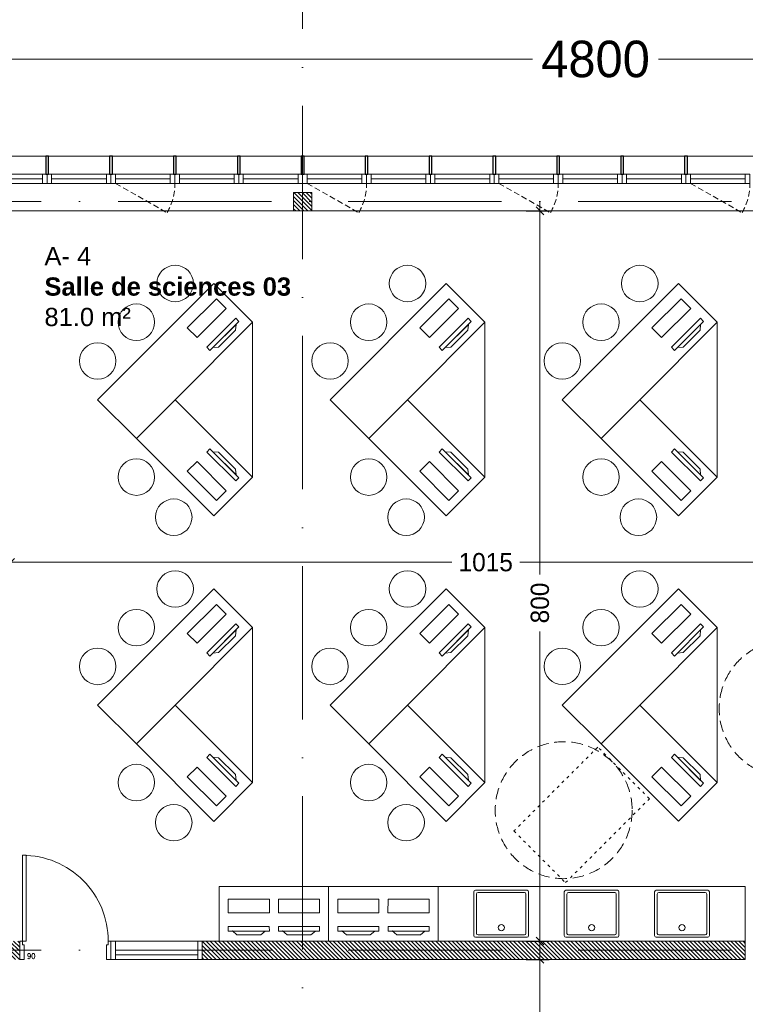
# Model space of a CAD drawing. Header units: centimetres. Extents: x 100159 to 225226, y -81380 to -23241.
# Tile 27 of 139: x 201750 to 202545, y -65654 to -64575. Entities that reach past the tile are written whole.
import ezdxf
from ezdxf.xclip import XClip

# ---------------------------------------------------------------- set-up
doc = ezdxf.new("R2010")
doc.units = ezdxf.units.CM
doc.header["$XCLIPFRAME"] = 2
for name, pattern in [('ACAD_ISO03W100', [30, 12, -18]), ('ACAD_ISO10W100', [18, 12, -3, 0, -3]), ('CACHE', [9.525, 6.35, -3.175]), ('CACHEX2', [19.05, 12.7, -6.35])]:
    doc.linetypes.add(name, pattern=pattern)
doc.layers.get('0').update_dxf_attribs({"lineweight": 5})
for name, color, linetype, lineweight in [('10', 252, 'Continuous', 5), ('17', 6, 'Continuous', 5), ('40', 8, 'CACHEX2', 5), ('DDL- MENUISERIES INT', 51, 'Continuous', 5), ('DDL- STRUCTURE', 5, 'Continuous', 5), ('DDL-HAB-COTES', 161, 'Continuous', 9), ('DDL-HAB-MOBILIER', 252, 'Continuous', 9), ('DDL-HAB-PMR', 251, 'Continuous', 9), ('DDL-HACHURES POCHAGE GRIS', 251, 'Continuous', 5), ('DDL-TRAIT AXES', 1, 'ACAD_ISO10W100', 5)]:
    doc.layers.add(name, color=color, linetype=linetype, lineweight=lineweight)
for name, color, linetype in [('23', 63, 'Continuous'), ('44', 7, 'Continuous'), ('DDL-PLAN MASSE PAYSAGE', 7, 'Continuous'), ('DDL-TEXTE 01', 7, 'Continuous')]:
    doc.layers.add(name, color=color, linetype=linetype)
doc.layers.add('GEL', color=113, linetype='Continuous', plot=False)
doc.styles.add('Century Gothic', font='GOTHIC.TTF')
doc.styles.add('COTA', font='romans.shx', dxfattribs={"width": 0.8})
doc.styles.get("Standard").update_dxf_attribs({"font": 'arial.ttf'})
doc.dimstyles.new('C100 cm', dxfattribs={"dimscale": 100, "dimtxt": 0.2, "dimasz": 0.085, "dimexe": 0.1, "dimexo": 0.0625, "dimgap": 0.09, "dimtad": 0, "dimdec": 0, "dimzin": 0, "dimdsep": 46, "dimtxsty": 'Century Gothic', "dimblk": 'OBLIQUE', "dimcen": 0.09, "dimdle": 0.1, "dimclrd": 256, "dimclrt": 256, "dimadec": 0, "dimazin": 0, "dimtfac": 1, "dimtdec": 0, "dimtofl": 0, "dimtmove": 2, "dimatfit": 2, "dimfxl": 0.15, "dimfxlon": 1, "dimtolj": 1, "dimtzin": 0, "dimlwd": -1, "dimarcsym": 0})
doc.dimstyles.new('portes', dxfattribs={"dimtxt": 6, "dimasz": 2.5, "dimexe": 1.25, "dimexo": 0.625, "dimtad": 1, "dimjust": 1, "dimtxsty": 'COTA', "dimblk": 'NONE', "dimcen": 2.5, "dimse1": 1, "dimse2": 1, "dimsd1": 1, "dimsd2": 1, "dimadec": 0, "dimazin": 0, "dimtfac": 1, "dimtix": 1, "dimtofl": 0, "dimtmove": 0, "dimatfit": 0, "dimldrblk": 'NONE', "dimfxl": 1, "dimarcsym": 0})

# ---------------------------------------------------------------- blocks, each defined once
blk = doc.blocks.new('A$C6C21683D')
blk.add_lwpolyline([(0, 0), (70, 0), (70, 10), (0, 10)], close=True)
for points in [[(5, 0), (65, 0), (65, 10), (5, 10), (5, 0)], [(5, 5), (65, 5)]]:
    blk.add_lwpolyline(points)
blk = doc.blocks.new('A$C7FA553E3')
blk.add_lwpolyline([(0, 32), (70, 32), (70, 42), (0, 42)], close=True)
for points in [[(5, 32), (65, 32), (65, 42), (5, 42), (5, 32)], [(5, 37), (65, 37)]]:
    blk.add_lwpolyline(points)
at = {"linetype": 'CACHE'}
blk.add_lwpolyline([(5, 32), (61.5, 0)], dxfattribs=at)
blk.add_arc((6, 32), 64, 330.0443, 0.0023, dxfattribs=at)
blk = doc.blocks.new('*D187')
at = {"layer": 'Defpoints', "color": 0, "transparency": 16777216}
for p in [(5, 0), (95, 0), (95, 0)]:
    blk.add_point(p, dxfattribs=at)
at = {"layer": 'GEL', "color": 0, "transparency": 16777216, "insert": (12.6, 3.6), "char_height": 6, "attachment_point": 5, "style": 'COTA'}
blk.add_mtext('90', dxfattribs=at)
blk = doc.blocks.new('_None')
blk = doc.blocks.new('*U219')
for p, q in [((20, -550), (0, -550)), ((10, -645), (10, -555)), ((15, -645), (15, -555)), ((0, -650), (20, -650))]:
    blk.add_line(p, q)
blk.add_lwpolyline([(20, -550), (0, -550), (0, -650), (20, -650)], close=True)
for points in [[(0, -555), (0, -550), (20, -550), (20, -555), (0, -555)], [(0, -650), (0, -645), (20, -645), (20, -650), (0, -650)]]:
    blk.add_lwpolyline(points)
blk = doc.blocks.new('_Oblique')
at = {"color": 0, "linetype": 'ByBlock', "lineweight": -2}
blk.add_line((-0.5, -0.5), (0.5, 0.5), dxfattribs=at)
blk = doc.blocks.new('*D252')
at = {"layer": 'DDL-HAB-COTES', "transparency": 16777216}
for p, q in [((202320.1, -65594.3), (202320.1, -65707.7)), ((202320.1, -65874.4), (202320.1, -65770.3))]:
    blk.add_line(p, q, dxfattribs=at)
at = {"layer": 'DDL-HAB-COTES', "color": 0, "lineweight": -2, "transparency": 16777216}
for p, q in [((202305.1, -65604.3), (202330.1, -65604.3)), ((202305.1, -65864.4), (202330.1, -65864.4))]:
    blk.add_line(p, q, dxfattribs=at)
at = {"layer": 'Defpoints', "color": 0, "transparency": 16777216}
for p in [(202211.9, -65604.3), (202320.1, -65604.3), (202211.8, -65864.4)]:
    blk.add_point(p, dxfattribs=at)
at = {"layer": 'DDL-HAB-COTES', "transparency": 16777216, "xscale": 8.5, "yscale": 8.5, "zscale": 8.5}
for p, rotation in [((202320.1, -65604.3), 90), ((202320.1, -65864.4), 270)]:
    blk.add_blockref('_Oblique', p, dxfattribs=dict(at, rotation=rotation))
at = {"layer": 'DDL-HAB-COTES', "lineweight": -3, "transparency": 16777216, "insert": (202320.1, -65739), "char_height": 20, "attachment_point": 5, "rotation": 90, "style": 'Century Gothic'}
blk.add_mtext('\\A1;260', dxfattribs=at)
blk = doc.blocks.new('*D253')
at = {"layer": 'DDL-HAB-COTES', "transparency": 16777216}
for p, q in [((202320.1, -64774.3), (202320.1, -65182.7)), ((202320.1, -65594.3), (202320.1, -65245.2))]:
    blk.add_line(p, q, dxfattribs=at)
at = {"layer": 'DDL-HAB-COTES', "color": 0, "lineweight": -2, "transparency": 16777216}
for p, q in [((202305.1, -64784.3), (202330.1, -64784.3)), ((202305.1, -65584.3), (202330.1, -65584.3))]:
    blk.add_line(p, q, dxfattribs=at)
at = {"layer": 'Defpoints', "color": 0, "transparency": 16777216}
for p in [(202141.8, -64784.3), (202320.1, -64784.3), (202141.8, -65584.3)]:
    blk.add_point(p, dxfattribs=at)
at = {"layer": 'DDL-HAB-COTES', "transparency": 16777216, "xscale": 8.5, "yscale": 8.5, "zscale": 8.5}
for p, rotation in [((202320.1, -64784.3), 90), ((202320.1, -65584.3), 270)]:
    blk.add_blockref('_Oblique', p, dxfattribs=dict(at, rotation=rotation))
at = {"layer": 'DDL-HAB-COTES', "lineweight": -3, "transparency": 16777216, "insert": (202320.1, -65213.9), "char_height": 20, "attachment_point": 5, "rotation": 90, "style": 'Century Gothic'}
blk.add_mtext('\\A1;800', dxfattribs=at)
blk = doc.blocks.new('A$C19797035')
at = {"linetype": 'Continuous'}
for points in [[(54.3, 32.9), (52.5, 28.2), (10.3, 43.6), (12, 48.3)], [(46.7, 39.9), (50, 34.4), (16.2, 46.7), (22.3, 48.8)], [(42.3, 0), (0, 15.4), (5.1, 29.5), (47.4, 14.1)]]:
    blk.add_lwpolyline(points, close=True, dxfattribs=at)
blk = doc.blocks.new('paillasse tri')
at = {"layer": 'DDL-HAB-MOBILIER', "linetype": 'Continuous'}
for points in [[(201884.4, -65299), (201842, -65256.6), (201969.3, -65129.3), (202011.7, -65171.7), (201926.9, -65256.6)], [(201884.4, -65299), (201926.9, -65256.6), (202011.7, -65341.4), (201969.3, -65383.9), (201884.4, -65299)]]:
    blk.add_lwpolyline(points, close=True, dxfattribs=at)
blk.add_lwpolyline([(202011.7, -65171.7), (202011.7, -65341.4)], dxfattribs=at)
for centre in [(201926.9, -65129.3), (201884.4, -65171.7), (201842, -65214.2), (201884.4, -65341.4), (201925.4, -65385.3)]:
    blk.add_circle(centre, 20, dxfattribs=at)
at = {"layer": 'DDL-HAB-MOBILIER', "rotation": 244.999999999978}
blk.add_blockref('A$C19797035', (201958.1, -65139.7), dxfattribs=at)
at = {"layer": 'DDL-HAB-MOBILIER', "xscale": -1, "rotation": 295.0000000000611}
blk.add_blockref('A$C19797035', (201958.1, -65373.4), dxfattribs=at)
blk = doc.blocks.new('cuv70')
for p, q in [((0, 58), (0, 2)), ((2, 60), (68, 60)), ((3.4, 55.1), (3.4, 4.9)), ((64.6, 57.1), (5.4, 57.1)), ((66.6, 4.9), (66.6, 55.1)), ((70, 58), (70, 2)), ((2, 0), (68, 0)), ((64.6, 2.9), (5.4, 2.9))]:
    blk.add_line(p, q)
blk.add_circle((35, 12.2), 4.05)
for centre, start, end in [((2, 58), 90, 180), ((5.4, 55.1), 90, 180), ((64.6, 55.1), 0, 90), ((68, 58), 0, 90), ((2, 2), 180, 270), ((5.4, 4.9), 180, 270), ((64.6, 4.9), 270, 0), ((68, 2), 270, 0)]:
    blk.add_arc(centre, 2, start, end)
blk = doc.blocks.new('bloc 2 postes info')
at = {"layer": 'DDL-HAB-MOBILIER', "linetype": 'Continuous'}
blk.add_lwpolyline([(200800.7, -66224.9), (200920.7, -66224.9), (200920.7, -66164.9), (200800.7, -66164.9)], close=True, dxfattribs=at)
at = {"layer": 'DDL-HAB-MOBILIER', "rotation": 19.99999999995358}
for p in [(200816, -66225.4), (200871, -66225.4)]:
    blk.add_blockref('A$C19797035', p, dxfattribs=at)
blk = doc.blocks.new('*U19')
at = {"linetype": 'ACAD_ISO03W100', "lineweight": 20, "ltscale": 0.25}
blk.add_lwpolyline([(-60, 0), (20, 0), (20, 130), (-60, 130)], close=True, dxfattribs=at)
blk = doc.blocks.new('paillasse triangulaire PMR')
at = {"layer": 'DDL-HAB-MOBILIER', "linetype": 'Continuous'}
for points in [[(202387, -65633.6), (202344.6, -65591.1), (202471.9, -65463.9), (202514.3, -65506.3), (202429.5, -65591.1)], [(202387, -65633.6), (202429.5, -65591.1), (202514.3, -65676), (202471.9, -65718.4), (202387, -65633.6)]]:
    blk.add_lwpolyline(points, close=True, dxfattribs=at)
blk.add_lwpolyline([(202514.3, -65506.3), (202514.3, -65676)], dxfattribs=at)
for centre in [(202429.5, -65463.9), (202387, -65506.3), (202344.6, -65548.7)]:
    blk.add_circle(centre, 20, dxfattribs=at)
at = {"layer": 'DDL-HAB-MOBILIER', "rotation": 244.999999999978}
blk.add_blockref('A$C19797035', (202460.7, -65474.3), dxfattribs=at)
at = {"layer": 'DDL-HAB-MOBILIER', "xscale": -1, "rotation": 295.0000000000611}
blk.add_blockref('A$C19797035', (202460.7, -65708), dxfattribs=at)
at = {"layer": 'DDL-HAB-PMR', "rotation": 315.000000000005}
blk.add_blockref('*U19', (202334, -65771.5), dxfattribs=at)
blk = doc.blocks.new('Lame 20x3')
blk.add_lwpolyline([(209069.8, -45704.2), (209069.8, -45724.2), (209072.8, -45724.2), (209072.8, -45704.2), (209069.8, -45704.2)])
blk = doc.blocks.new('*U376')
at = {"layer": '44'}
blk.add_blockref('Lame 20x3', (-209071.3, 45714.2), dxfattribs=at)
blk = doc.blocks.new('*U377')
at = {"color": 0, "linetype": 'ByBlock', "lineweight": -2, "transparency": 16777216}
for p in [(-2310, 0), (-2240, 0), (-2170, 0), (-2100, 0), (-2030, 0), (-1960, 0), (-1890, 0), (-1820, 0), (-1750, 0), (-1680, 0), (-1610, 0)]:
    blk.add_blockref('*U376', p, dxfattribs=at)
blk = doc.blocks.new('*D389')
at = {"layer": 'DDL-HAB-COTES', "color": 0, "lineweight": -2, "transparency": 16777216}
for p, q in [((199380.1, -64618.2), (199380.1, -64608.2)), ((204180.1, -64618.2), (204180.1, -64608.2))]:
    blk.add_line(p, q, dxfattribs=at)
at = {"layer": 'DDL-HAB-COTES', "transparency": 16777216}
for p, q in [((199370.1, -64618.2), (202311.8, -64618.2)), ((204190.1, -64618.2), (202450.1, -64618.2))]:
    blk.add_line(p, q, dxfattribs=at)
at = {"layer": 'Defpoints', "color": 0, "transparency": 16777216}
for p in [(199380.1, -64618.2), (199380.1, -64724.3), (204180.1, -64724.3)]:
    blk.add_point(p, dxfattribs=at)
at = {"layer": 'DDL-HAB-COTES', "transparency": 16777216, "xscale": 8.5, "yscale": 8.5, "zscale": 8.5, "rotation": 180}
blk.add_blockref('_Oblique', (199380.1, -64618.2), dxfattribs=at)
at = {"layer": 'DDL-HAB-COTES', "transparency": 16777216, "xscale": 8.5, "yscale": 8.5, "zscale": 8.5}
blk.add_blockref('_Oblique', (204180.1, -64618.2), dxfattribs=at)
at = {"layer": 'DDL-HAB-COTES', "lineweight": -3, "transparency": 16777216, "insert": (202381, -64618.2), "char_height": 40, "attachment_point": 5, "style": 'Century Gothic'}
blk.add_mtext('\\A1;4800', dxfattribs=at)
blk = doc.blocks.new('*D484')
at = {"layer": 'DDL-HAB-COTES', "color": 0, "lineweight": -2, "transparency": 16777216}
for p, q in [((201740.1, -65154.3), (201740.1, -65179.3)), ((202755.1, -65154.3), (202755.1, -65179.3))]:
    blk.add_line(p, q, dxfattribs=at)
at = {"layer": 'DDL-HAB-COTES', "transparency": 16777216}
for p, q in [((201730.1, -65169.3), (202223.4, -65169.3)), ((202765.1, -65169.3), (202297.9, -65169.3))]:
    blk.add_line(p, q, dxfattribs=at)
at = {"layer": 'Defpoints', "color": 0, "transparency": 16777216}
for p in [(201740.1, -64784.2), (202755.1, -64784.2), (202755.1, -65169.3)]:
    blk.add_point(p, dxfattribs=at)
at = {"layer": 'DDL-HAB-COTES', "transparency": 16777216, "xscale": 8.5, "yscale": 8.5, "zscale": 8.5, "rotation": 180}
blk.add_blockref('_Oblique', (201740.1, -65169.3), dxfattribs=at)
at = {"layer": 'DDL-HAB-COTES', "transparency": 16777216, "xscale": 8.5, "yscale": 8.5, "zscale": 8.5}
blk.add_blockref('_Oblique', (202755.1, -65169.3), dxfattribs=at)
at = {"layer": 'DDL-HAB-COTES', "lineweight": -3, "transparency": 16777216, "insert": (202260.7, -65169.3), "char_height": 20, "attachment_point": 5, "style": 'Century Gothic'}
blk.add_mtext('\\A1;1015', dxfattribs=at)
blk = doc.blocks.new('17.07 CADASTRE')
at = {"layer": '23'}
h = blk.add_hatch(dxfattribs=at)
h.set_pattern_fill('CROSS', color=9, scale=0.122312, angle=-74.5126)
h.set_pattern_definition([(285.487436, (-1752.3689, 119.6183), (0.95587097, -0.5410825), [0.38833935, -1.16501804]), (15.487436, (-1752.5042, 119.37936), (0.5410825, 0.95587097), [0.38833935, -1.16501804])])
h.paths.add_polyline_path([(296.556, 77.111), (237.111, 55.333), (234.333, 63.889), (230.222, 79.222), (287.333, 104.778), (286, 108.667), (283.764, 107.684), (283.586, 107.684), (284.556, 108.111), (281.778, 113.778), (279.556, 117), (276.889, 119.556), (274.222, 121.222), (271, 122.222), (267.222, 123.778), (264.111, 125.444), (253.889, 127.667), (249.222, 128.444), (241, 128.111), (233.111, 127.444), (216.889, 124.444), (201.667, 120.778), (176.222, 114.111), (165.556, 111.111), (124.556, 102.444), (122.333, 102.222), (76.778, 95.667), (65.222, 94.333), (35.444, 90.111), (31.667, 89.667), (13.222, 87.017), (13.222, 11), (305.953, 11), (306.333, 20.889), (306.457, 20.91), (306.778, 27.444), (306.556, 41.222), (304.889, 48.667)])
h.paths.add_polyline_path([(382.444, 188.112), (366.222, 179.889), (324.333, 156.222), (321.556, 150.111), (319.889, 143.222), (318.444, 140), (316.333, 136.444), (312.889, 132.222), (311, 129.556), (309.667, 127), (309.222, 124.889), (309.111, 121.556), (313, 67.111), (320.889, 34.556), (323.889, 23), (326.72, 11), (382.444, 11)])
h.paths.add_polyline_path([(114.441, 168.682), (114.556, 172.222), (114.765, 174.055), (114.889, 176.111), (115.444, 180), (117, 187), (119.807, 200.743), (131.778, 243.333), (132.667, 246.889), (134.333, 259.778), (123.889, 263.889), (95.589, 275.588), (95.778, 276.111), (116.444, 322.667), (114.867, 324.739), (110, 330.778), (101, 340.111), (94.778, 345.889), (88.111, 351.333), (84.333, 354.222), (77.667, 358.667), (70, 363), (64.667, 366.778), (62.667, 368.556), (61, 370.778), (59.667, 373.333), (57.444, 376.444), (55, 379.889), (50.444, 384.111), (47.778, 386.111), (42.889, 389.333), (34.778, 392.222), (29.778, 390.222), (28, 389.111), (23.444, 385.111), (19.596, 381.153), (45.333, 361.111), (41.87, 356.754), (41.556, 357), (39.111, 354), (13.222, 374.341), (13.222, 359.889), (17.111, 358.444), (17.556, 359.444), (21.111, 358), (20.778, 357), (22.556, 356.333), (22.889, 357.333), (29.222, 354.889), (26.333, 347.667), (22.889, 349), (21.556, 345.667), (17.889, 347.111), (18.556, 348.889), (13.222, 350.98), (13.222, 268.872), (22.444, 266.333), (20.333, 258.444), (13.222, 260.467), (13.222, 114.187), (18.444, 116), (18.889, 112.778), (28.889, 113.333), (38.667, 115.778), (41.333, 115.778), (59.333, 118.667), (82, 120.333), (98.222, 123.111), (115.889, 127.889), (114.889, 141.889), (114.853, 142.698), (114.556, 146.667), (114.435, 152.182), (114.222, 157), (114.259, 160.231), (114.222, 161.889), (114.123, 164.5), (114.333, 166.889)])
h.paths.add_polyline_path([(35.889, 199), (33.222, 200.111), (35, 204.222), (37.556, 203)], flags=16)
h.paths.add_polyline_path([(48.222, 318.556), (43.778, 319.556), (44.333, 321.778), (38.889, 323), (39, 323.778), (35, 324.667), (35.111, 325.333), (31.556, 326.111), (33.444, 334.667), (40.444, 333), (40.222, 332.111), (43.222, 331.444), (42.889, 330), (46, 329.333), (49, 342.556), (55.111, 337.444), (53, 328.556), (50.667, 329.111)], flags=16)
h.paths.add_polyline_path([(23.889, 322.556), (20.556, 323.222), (21.111, 326.222), (24.556, 325.556)], flags=16)
h.paths.add_polyline_path([(19.667, 324.111), (14.111, 325.222), (14.556, 327.889), (20.222, 326.778)], flags=16)
h.paths.add_polyline_path([(57.556, 349), (56.556, 349.778), (56, 349.111), (53.667, 350.778), (54, 351.444), (50.556, 354.111), (52.889, 357.333), (53.667, 356.889), (54.444, 358), (53.778, 358.556), (59.667, 366.333), (64.444, 362.556), (60.444, 357.111), (64.444, 353.778), (61.889, 350.556), (59.889, 352.111)], flags=16)
h.paths.add_polyline_path([(38.667, 373.444), (35.778, 375.889), (35.444, 375.556), (32.333, 378), (33.111, 379.111), (30, 381.444), (32.444, 384.778), (35.556, 382.222), (36, 382.889), (36.889, 382.333), (37.889, 383.667), (40.444, 381.444), (42.889, 384.667), (47.778, 380.889), (42.889, 374.556), (40.778, 376.222)], flags=16)
h.paths.add_polyline_path([(64.778, 393.222), (55, 404.111), (51.333, 405.889), (50, 405.222), (47.889, 404.556), (45.556, 404.556), (44.778, 404.667), (43.889, 405.111), (34.778, 392.222), (42.889, 389.333), (47.778, 386.111), (50.444, 384.111), (55, 379.889), (57.444, 376.444), (59.667, 373.333), (61, 370.778), (62.667, 368.556), (64.667, 366.778), (70, 363), (77.667, 358.667), (84.333, 354.222), (88.111, 351.333), (94.778, 345.889), (101, 340.111), (110, 330.778), (112.546, 327.619), (117, 349.111), (122, 359.222), (113.222, 363.667), (115.333, 367.889), (104.333, 373.444), (104.111, 373), (103.667, 373.222), (103.889, 373.667)])
h.paths.add_polyline_path([(60.667, 391.556), (67.111, 388.333), (66.333, 386.667), (70.778, 384.444), (67.333, 377.444), (61, 380.556), (61.667, 381.889), (57, 384.222)], flags=16)
h.paths.add_polyline_path([(56.111, 388.778), (44.667, 394.444), (48.111, 401.222), (52.444, 399.111), (52.556, 399.556), (55.444, 398.111), (53.889, 395), (58.111, 393)], flags=16)
h.paths.add_polyline_path([(74.333, 380.889), (79.667, 378.222), (80.333, 379.556), (83.444, 378.111), (79.333, 369.889), (70.889, 374.222)], flags=16)
h.paths.add_polyline_path([(87.444, 378.444), (92.444, 376), (90.556, 372.333), (90, 372.667), (88.556, 369.778), (93.889, 367.222), (90.667, 360.778), (81, 365.556)], flags=16)
h.paths.add_polyline_path([(97.444, 368.111), (107.667, 363.111), (104.556, 356.778), (94.333, 361.778)], flags=16)
h.paths.add_polyline_path([(109.222, 359.889), (112.444, 358.222), (111.778, 357), (113.222, 356.222), (114.444, 358.667), (117.667, 357), (111, 343.444), (106.667, 345.556), (108, 348.333), (104.444, 350.111)], flags=16)
h.paths.add_polyline_path([(138.333, 392.333), (139.444, 392.667), (142.289, 398.356), (133.889, 402.556), (137.222, 409.444), (142.667, 406.667), (143.556, 408.444), (146.6, 406.978), (147.111, 408), (146.954, 409.778), (132.144, 409.778), (130.222, 406), (122.667, 409.778), (88.627, 409.778), (92.222, 408), (85.444, 394.444), (81.667, 396.333), (82.667, 398.444), (80.556, 399.556), (81.667, 401.667), (77.444, 403.778), (80.481, 409.778), (77.236, 409.778), (74.889, 405), (69.444, 407.778), (69.889, 408.778), (67.857, 409.778), (56.288, 409.778), (58.444, 408.667), (64.444, 402), (64.889, 402.333), (65.111, 402), (64.778, 401.667), (68.222, 397.778), (70.667, 396.556), (71.667, 398.667), (76.333, 396.333), (75.333, 394.222), (83.333, 390.222), (84.333, 392.333), (89, 390), (88.222, 388.333), (88.556, 388.111), (88.444, 387.778), (96, 383.889), (97, 386), (105.444, 381.778), (104.444, 379.667), (118, 372.889), (119.063, 372.48), (121, 372.111), (123.444, 372.222), (123.333, 372.667), (123.778, 372.778), (123.889, 372.333), (124.556, 372.556), (126.503, 373.571), (127.437, 374.272), (128.105, 375.058), (128.808, 376.042), (120.778, 380.222), (120.889, 380.444), (117.444, 382.111), (119.889, 386.778), (123.222, 385.111), (123.778, 386.111), (131.912, 381.934), (136.222, 390.556), (136.417, 390.75), (136.556, 391), (137.444, 391.778)])
h.paths.add_polyline_path([(94.778, 396.222), (95.111, 397), (90.889, 399.111), (93, 403.333), (93.889, 402.889), (95.333, 405.667), (98, 404.333), (98.333, 405), (101.889, 403.111), (101.667, 402.556), (104.556, 401.111), (101.111, 394), (98.111, 395.556), (97.667, 394.667)], flags=16)
h.paths.add_polyline_path([(104.778, 389.444), (108.222, 396.333), (118.667, 391.222), (115.667, 385.222), (112.889, 386.556), (112.444, 385.667)], flags=16)
blk = doc.blocks.new('*D834')
at = {"layer": 'DDL-HAB-COTES', "color": 0, "lineweight": -2, "transparency": 16777216}
for p, q in [((202060.1, -64369.6), (202060.1, -64359.6)), ((202620.1, -64369.6), (202620.1, -64359.6))]:
    blk.add_line(p, q, dxfattribs=at)
at = {"layer": 'DDL-HAB-COTES', "transparency": 16777216}
for p, q in [((202050.1, -64369.6), (202294.2, -64369.6)), ((202630.1, -64369.6), (202400.7, -64369.6))]:
    blk.add_line(p, q, dxfattribs=at)
at = {"layer": 'Defpoints', "color": 0, "transparency": 16777216}
for p in [(202060.1, -64369.6), (202060.1, -64635.3), (202620.1, -64774.2)]:
    blk.add_point(p, dxfattribs=at)
at = {"layer": 'DDL-HAB-COTES', "transparency": 16777216, "xscale": 8.5, "yscale": 8.5, "zscale": 8.5, "rotation": 180}
blk.add_blockref('_Oblique', (202060.1, -64369.6), dxfattribs=at)
at = {"layer": 'DDL-HAB-COTES', "transparency": 16777216, "xscale": 8.5, "yscale": 8.5, "zscale": 8.5}
blk.add_blockref('_Oblique', (202620.1, -64369.6), dxfattribs=at)
at = {"layer": 'DDL-HAB-COTES', "lineweight": -3, "transparency": 16777216, "insert": (202347.5, -64369.6), "char_height": 40, "attachment_point": 5, "style": 'Century Gothic'}
blk.add_mtext('\\A1;560', dxfattribs=at)
blk = doc.blocks.new('*D835')
at = {"layer": 'DDL-HAB-COTES', "color": 0, "lineweight": -2, "transparency": 16777216}
for p, q in [((201500.1, -64369.6), (201500.1, -64359.6)), ((202060.1, -64369.6), (202060.1, -64359.6))]:
    blk.add_line(p, q, dxfattribs=at)
at = {"layer": 'DDL-HAB-COTES', "transparency": 16777216}
for p, q in [((201490.1, -64369.6), (201733, -64369.6)), ((202070.1, -64369.6), (201839.5, -64369.6))]:
    blk.add_line(p, q, dxfattribs=at)
at = {"layer": 'Defpoints', "color": 0, "transparency": 16777216}
for p in [(201500.1, -64369.6), (202060.1, -64635.3), (201500.1, -64724.3)]:
    blk.add_point(p, dxfattribs=at)
at = {"layer": 'DDL-HAB-COTES', "transparency": 16777216, "xscale": 8.5, "yscale": 8.5, "zscale": 8.5, "rotation": 180}
blk.add_blockref('_Oblique', (201500.1, -64369.6), dxfattribs=at)
at = {"layer": 'DDL-HAB-COTES', "transparency": 16777216, "xscale": 8.5, "yscale": 8.5, "zscale": 8.5}
blk.add_blockref('_Oblique', (202060.1, -64369.6), dxfattribs=at)
at = {"layer": 'DDL-HAB-COTES', "lineweight": -3, "transparency": 16777216, "insert": (201786.3, -64369.6), "char_height": 40, "attachment_point": 5, "style": 'Century Gothic'}
blk.add_mtext('\\A1;560', dxfattribs=at)
blk = doc.blocks.new('*U186')
blk.add_line((100, 20), (100, 0))
blk.add_lwpolyline([(3, 20), (3, 114), (7, 114), (7, 20)], close=True)
for points in [[(0, 0), (5, 0), (5, 16), (3, 16), (3, 20), (0, 20), (0, 20)], [(0, 20), (0, 0)], [(100, 0), (95, 0), (95, 16), (97, 16), (97, 20), (100, 20), (100, 20)]]:
    blk.add_lwpolyline(points)
blk.add_arc((3, 20), 94, 359.999971, 90.000029)
at = {"layer": 'GEL'}
dim = blk.add_linear_dim(base=(95, 0), p1=(5, 0), p2=(95, 0), dimstyle='portes', dxfattribs=at)
dim.commit()
dim.dimension.update_dxf_attribs({"geometry": '*D187', "text_midpoint": (12.636, 3.625)})
blk = doc.blocks.new('A$C530C723F')
at = {"layer": 'DDL- MENUISERIES INT'}
blk.add_blockref('*U186', (10, 0), dxfattribs=at)
at = {"layer": 'DDL- MENUISERIES INT', "rotation": 270}
blk.add_blockref('*U219', (760, 20), dxfattribs=at)

msp = doc.modelspace()

# ---------------------------------------------------------------- hatches: boundary and pattern name
at = {"layer": 'DDL-HACHURES POCHAGE GRIS'}
h = msp.add_hatch(dxfattribs=at)
h.set_pattern_fill('ANSI31', color=256, angle=90)
h.set_pattern_definition([(135, (0, 265.372), (-2.24506403, -2.24506403), [])])
h.paths.add_polyline_path([(204133.1, -65604.3), (204133.1, -65584.3), (204160.1, -65584.3), (204160.1, -64724.3), (204180.1, -64724.3), (204180.1, -65604.3)])
h.paths.add_polyline_path([(199380.1, -65604.3), (199380.1, -64724.3), (199400.1, -64724.3), (199400.1, -65584.3), (199426.1, -65584.3), (199426.1, -65604.3)])
h.paths.add_polyline_path([(202745.1, -65604.3), (202775.1, -65604.3), (202775.1, -65584.3), (202745.1, -65584.3)])
h.paths.add_polyline_path([(200725.1, -65584.3), (200745.1, -65584.3), (200745.1, -65604.3), (200725.1, -65604.3)])
h.paths.add_polyline_path([(200366.9, -65584.3), (200395.1, -65584.3), (200395.1, -65604.3), (200366.9, -65604.3)])
h.paths.add_polyline_path([(200529.2, -65584.3), (200495.1, -65584.3), (200495.1, -65604.3), (200529.2, -65604.3)])
h.paths.add_polyline_path([(202875.1, -65604.3), (203125.1, -65604.3), (203125.1, -65584.3), (202875.1, -65584.3)])
h.paths.add_polyline_path([(203325.1, -65584.3), (203931.6, -65584.3), (203931.6, -65604.3), (203325.1, -65604.3)])
h.paths.add_polyline_path([(201950.1, -65584.3), (202545.1, -65584.3), (202545.1, -65604.3), (201950.1, -65604.3)])
h.paths.add_polyline_path([(201720.1, -65604.3), (201750.1, -65604.3), (201750.1, -65584.3), (201720.1, -65584.3)])
h.paths.add_polyline_path([(200945.1, -65604.3), (201520.1, -65604.3), (201520.1, -65584.3), (200945.1, -65584.3)])
h.paths.add_polyline_path([(199526.1, -65604.3), (200166.9, -65604.3), (200166.9, -65584.3), (199526.1, -65584.3)])
h.paths.add_polyline_path([(203730.1, -64764.2), (203750.1, -64764.2), (203750.1, -64784.2), (203730.1, -64784.2)])
h.paths.add_polyline_path([(203170.1, -64764.2), (203190.1, -64764.2), (203190.1, -64784.2), (203170.1, -64784.2)])
h.paths.add_polyline_path([(202610.1, -64764.2), (202630.1, -64764.2), (202630.1, -64784.2), (202610.1, -64784.2)])
h.paths.add_polyline_path([(202050.1, -64764.3), (202070.1, -64764.3), (202070.1, -64784.3), (202050.1, -64784.3)])
h.paths.add_polyline_path([(201490.1, -64764.2), (201510.1, -64764.2), (201510.1, -64784.2), (201490.1, -64784.2)])
h.paths.add_polyline_path([(200930.1, -64764.3), (200950.1, -64764.3), (200950.1, -64784.3), (200930.1, -64784.3)])
h.paths.add_polyline_path([(199810.1, -64764.2), (199830.1, -64764.2), (199830.1, -64784.2), (199810.1, -64784.2)])
h.paths.add_polyline_path([(200370.1, -64764.3), (200390.1, -64764.3), (200390.1, -64784.3), (200370.1, -64784.3)])

# ---------------------------------------------------------------- linework, layer by layer
at = {"layer": '10'}
for points in [[(199400.1, -64724.3), (204161.6, -64724.3)], [(201740.1, -64784.2), (202755.1, -64784.2)]]:
    msp.add_lwpolyline(points, dxfattribs=at)
at = {"layer": '40'}
for centre in [(202591.5, -65329.6), (202346.1, -65440.9)]:
    msp.add_circle(centre, 75, dxfattribs=at)
at = {"layer": 'DDL- STRUCTURE'}
for points in [[(202050.1, -64764.3), (202070.1, -64764.3), (202070.1, -64784.3), (202050.1, -64784.3)], [(201950.1, -65584.3), (202545.1, -65584.3), (202545.1, -65604.3), (201950.1, -65604.3)]]:
    msp.add_lwpolyline(points, close=True, dxfattribs=at)
at = {"layer": 'DDL-HAB-MOBILIER', "linetype": 'Continuous'}
msp.add_lwpolyline([(202208.7, -65524.3), (202545.1, -65524.3), (202545.1, -65584.3), (202208.7, -65584.3)], close=True, dxfattribs=at)
at = {"layer": 'DDL-TRAIT AXES', "ltscale": 14}
for p, q in [((199084.7, -64774.2), (208105.6, -64774.2)), ((199084.7, -65594.3), (208105.6, -65594.3))]:
    msp.add_line(p, q, dxfattribs=at)
msp.add_lwpolyline([(202060.1, -68366.6), (202060.1, -64290.9)], dxfattribs=at)

# ---------------------------------------------------------------- block references
at = {"linetype": 'Continuous'}
for name, p in [('*U377', (204090.1, -64734.3)), ('paillasse triangulaire PMR', (0, 265.4))]:
    msp.add_blockref(name, p, dxfattribs=at)
at = {"layer": '17'}
for name, p in [('A$C6C21683D', (201710.1, -64754.3)), ('A$C6C21683D', (201780.1, -64754.3)), ('A$C7FA553E3', (201850.1, -64786.3)), ('A$C6C21683D', (201920.1, -64754.3)), ('A$C6C21683D', (201990.1, -64754.3)), ('A$C7FA553E3', (202060.1, -64786.3)), ('A$C6C21683D', (202130.1, -64754.3)), ('A$C6C21683D', (202200.1, -64754.3)), ('A$C7FA553E3', (202270.1, -64786.3)), ('A$C6C21683D', (202340.1, -64754.3)), ('A$C6C21683D', (202410.1, -64754.3)), ('A$C7FA553E3', (202480.1, -64786.3))]:
    msp.add_blockref(name, p, dxfattribs=at)
at = {"layer": 'DDL- MENUISERIES INT'}
msp.add_blockref('A$C530C723F', (201740.1, -65604.3), dxfattribs=at)
at = {"layer": 'DDL-HAB-MOBILIER', "linetype": 'Continuous'}
for p in [(-6.5, 265.4), (248.1, 265.4), (502.6, 265.4), (-6.5, -69.2), (248.1, -69.2)]:
    msp.add_blockref('paillasse tri', p, dxfattribs=at)
at = {"layer": 'DDL-HAB-MOBILIER', "linetype": 'Continuous', "xscale": -1, "rotation": 180}
for p in [(1167.9, -131749.2), (1287.9, -131749.2)]:
    msp.add_blockref('bloc 2 postes info', p, dxfattribs=at)
at = {"layer": 'DDL-HAB-MOBILIER', "linetype": 'Continuous', "yscale": 0.8571428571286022, "zscale": 0.8571428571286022}
for p, xscale in [((202247.7, -65580), 0.8571428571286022), ((202406.7, -65580), -0.8571428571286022), ((202505.7, -65580), -0.8571428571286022)]:
    msp.add_blockref('cuv70', p, dxfattribs=dict(at, xscale=xscale))
at = {"layer": 'DDL-PLAN MASSE PAYSAGE', "linetype": 'ByBlock'}
ref = msp.add_blockref('17.07 CADASTRE', (176094.2, -61986.4), dxfattribs=dict(at, xscale=106.2859075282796, yscale=106.2859075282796, zscale=106.2859075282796, rotation=344.5125640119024))
XClip(ref).set_block_clipping_path([(36.599704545, 85.9239172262), (419.7690201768, 192.095693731), (361.9471425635, 400.7723308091), (-21.2221730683, 294.6005543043)])

# ---------------------------------------------------------------- texts
at = {"layer": 'DDL-TEXTE 01', "insert": (201777.2, -64823.9), "char_height": 20, "attachment_point": 1}
msp.add_mtext_dynamic_manual_height_columns('A- 4\\P{\\fArial|b1|i0|c0|p34;Salle de sciences 03\\P}81.0 m²', width=460.179, gutter_width=40, heights=[0], dxfattribs=at)

# ---------------------------------------------------------------- dimensions: what is measured, and where the dimension line sits
at = {"layer": 'DDL-HAB-COTES', "lineweight": -3}
for base, p1, p2, picture, middle in [((201500.1, -64369.6), (202060.1, -64635.3), (201500.1, -64724.3), '*D835', (201786.3, -64369.6)), ((202060.1, -64369.6), (202620.1, -64774.2), (202060.1, -64635.3), '*D834', (202347.5, -64369.6)), ((199380.1, -64618.2), (204180.1, -64724.3), (199380.1, -64724.3), '*D389', (202381, -64618.2))]:
    dim = msp.add_linear_dim(base=base, p1=p1, p2=p2, dimstyle='C100 cm', override={"dimtxt": 0.4, "dimfxl": 0}, dxfattribs=at)
    dim.commit()
    dim.dimension.update_dxf_attribs({"geometry": picture, "text_midpoint": middle, "dimtype": 160})
for base, p1, p2, picture, middle in [((202320.1, -64784.3), (202141.8, -65584.3), (202141.8, -64784.3), '*D253', (202320.1, -65213.9)), ((202320.1, -65604.3), (202211.8, -65864.4), (202211.9, -65604.3), '*D252', (202320.1, -65739))]:
    dim = msp.add_linear_dim(base=base, p1=p1, p2=p2, angle=90, dimstyle='C100 cm', dxfattribs=at)
    dim.commit()
    dim.dimension.update_dxf_attribs({"geometry": picture, "text_midpoint": middle, "dimtype": 160})
dim = msp.add_linear_dim(base=(202755.1, -65169.3), p1=(201740.1, -64784.2), p2=(202755.1, -64784.2), dimstyle='C100 cm', dxfattribs=at)
dim.commit()
dim.dimension.update_dxf_attribs({"geometry": '*D484', "text_midpoint": (202260.7, -65169.3), "dimtype": 160})

doc.saveas('drawing.dxf')
